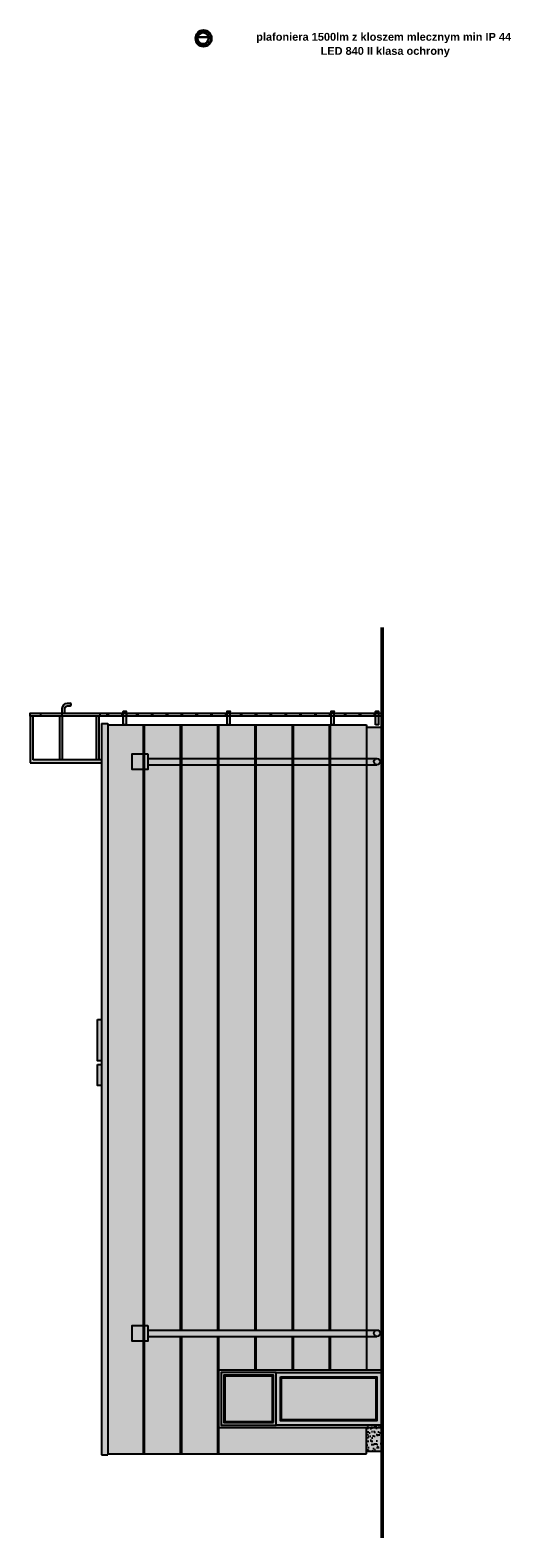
# Model space of a CAD drawing. Header units: centimetres. Extents: x 25511 to 42070, y 833 to 13367.
# Tile 55 of 59: x 34915 to 35832, y 4238 to 7111. Entities that reach past the tile are written whole.
import ezdxf

# ---------------------------------------------------------------- set-up
doc = ezdxf.new("R2010")
doc.units = ezdxf.units.CM
doc.header["$LTSCALE"] = 0.1
for name, color, linetype in [('A-ELEWACJE', 253, 'Continuous'), ('A-Elewacje_wypełnienia', 253, 'Continuous'), ('CKSCIANY_KRESK', 253, 'Continuous')]:
    doc.layers.add(name, color=color, linetype=linetype)
for name, color, linetype, lineweight in [('Elospr', 32, 'Continuous', 30), ('EOPIS', 150, 'Continuous', 35), ('Inwentaryzacja oświetlenie_Pen_No__88', 32, 'Continuous', 40)]:
    doc.layers.add(name, color=color, linetype=linetype, lineweight=lineweight)
doc.styles.add('GENERATED_STYLE_5', font='arial.ttf')
pattern_1 = [(37.5, (-100, 0), (-0.4000078, 12.235331), [0, -9.652, 0, -10.795, 0, -10.31875]), (7.5, (-100, 0), (11.238082, 17.9206275), [0, -5.207, 0, -8.6995, 0, -3.33375]), (327.5, (-107.81, 0), (19.7748093, 0.0359296), [0, -3.175, 0, -11.43, 0, -14.9225]), (317.5, (-107.81, 0), (19.088911, 5.573233), [0, -1.5875, 0, -7.493, 0, -8.5725])]

# ---------------------------------------------------------------- blocks, each defined once
blk = doc.blocks.new('*U259')
at = {"color": 0, "linetype": 'ByBlock', "lineweight": -2}
for points in [[(0, 0), (1000, 0), (1000, 1050), (0, 1050)], [(50, 50), (950, 50), (950, 1000), (50, 1000)]]:
    blk.add_lwpolyline(points, close=True, dxfattribs=at)
for points in [[(270, 980), (70, 980), (70, 767)], [(290, 980), (270, 980)], [(343, 980), (290, 980)], [(363, 980), (343, 980)], [(490, 980), (363, 980)], [(510, 980), (490, 980)], [(637, 980), (510, 980)], [(657, 980), (637, 980)], [(710, 980), (657, 980)], [(730, 980), (710, 980)], [(930, 767), (930, 980), (730, 980)], [(70, 767), (70, 747)], [(70, 747), (70, 688)], [(70, 688), (70, 668)], [(70, 668), (70, 535)], [(930, 747), (930, 767)], [(930, 688), (930, 747)], [(930, 668), (930, 688)], [(930, 535), (930, 668)], [(70, 535), (70, 515)], [(70, 515), (70, 381)], [(70, 381), (70, 361)], [(70, 361), (70, 302)], [(70, 302), (70, 282)], [(930, 515), (930, 535)], [(930, 381), (930, 515)], [(930, 361), (930, 381)], [(930, 302), (930, 361)], [(930, 282), (930, 302)], [(70, 282), (70, 70)], [(70, 70), (270, 70)], [(270, 70), (290, 70)], [(290, 70), (343, 70)], [(343, 70), (363, 70)], [(363, 70), (490, 70)], [(490, 70), (510, 70)], [(510, 70), (637, 70)], [(637, 70), (657, 70)], [(657, 70), (710, 70)], [(710, 70), (730, 70)], [(730, 70), (930, 70), (930, 282)]]:
    blk.add_lwpolyline(points, dxfattribs=at)
blk = doc.blocks.new('A$7E8919D261744')
at = {"layer": 'CKSCIANY_KRESK', "linetype": 'ByBlock', "lineweight": -3}
h = blk.add_hatch(color=250, dxfattribs=at)
h.dxf.hatch_style = 1
edge = h.paths.add_edge_path()
edge.add_arc((15, -467), 6, 181.7902, 360)
edge.add_line((21, -467), (21, -29.9))
edge.add_line((21, -29.9), (29.9, -29.9))
edge.add_line((29.9, -29.9), (29.9, 0))
edge.add_line((29.9, 0), (0, 0))
edge.add_line((0, 0), (0, -29.9))
edge.add_line((0, -29.9), (9, -29.9))
edge.add_line((9, -29.9), (9, -451.8))
edge.add_line((9, -451.8), (9, -467.2))
at = {"linetype": 'ByBlock', "lineweight": -3}
for p, q in [((9, -29.9), (9, -467)), ((21, -29.9), (21, -467))]:
    blk.add_line(p, q, dxfattribs=at)
blk.add_lwpolyline([(29.9, -29.9), (0, -29.9), (0, 0), (29.9, 0)], close=True, dxfattribs=at)
blk.add_circle((15, -467), 6, dxfattribs=at)
blk = doc.blocks.new('*U261')
for p, q in [((-11, 0), (11, 0)), ((-14, -25), (-14, -3)), ((-14, -308), (-14, -286)), ((11, -28), (-11, -28)), ((-11, -283), (11, -283)), ((14, -3), (14, -25)), ((14, -286), (14, -308)), ((-69.5, -321), (-69.5, -361)), ((189, -311), (-59.5, -311)), ((189, -371), (-59.5, -371)), ((-14, -591), (-14, -569)), ((11, -311), (-11, -311)), ((-11, -566), (11, -566)), ((14, -569), (14, -591)), ((184, -311), (184, -371)), ((189, -371), (189, -311)), ((-14, -874), (-14, -852)), ((11, -594), (-11, -594)), ((-11, -849), (11, -849)), ((14, -852), (14, -874)), ((-14, -1157), (-14, -1135)), ((11, -877), (-11, -877)), ((-11, -1132), (11, -1132)), ((14, -1135), (14, -1157)), ((-14, -1440), (-14, -1418)), ((11, -1160), (-11, -1160)), ((-11, -1415), (11, -1415)), ((14, -1418), (14, -1440)), ((-14, -1723), (-14, -1701)), ((11, -1443), (-11, -1443)), ((-11, -1698), (11, -1698)), ((14, -1701), (14, -1723)), ((-14, -2006), (-14, -1984)), ((11, -1726), (-11, -1726)), ((-11, -1981), (11, -1981)), ((11, -2009), (-11, -2009)), ((14, -1984), (14, -2006)), ((189, -2292), (-59.5, -2292)), ((-14, -2289), (-14, -2267)), ((-11, -2264), (11, -2264)), ((11, -2292), (-11, -2292)), ((14, -2267), (14, -2289)), ((184, -2292), (184, -2352)), ((189, -2352), (189, -2292)), ((-69.5, -2302), (-69.5, -2342)), ((189, -2352), (-59.5, -2352)), ((-14, -2572), (-14, -2550)), ((-11, -2547), (11, -2547)), ((11, -2575), (-11, -2575)), ((14, -2550), (14, -2572)), ((-14, -2855), (-14, -2833)), ((-11, -2830), (11, -2830)), ((11, -2858), (-11, -2858)), ((14, -2833), (14, -2855)), ((-14, -3138), (-14, -3116)), ((-11, -3113), (11, -3113)), ((11, -3141), (-11, -3141)), ((14, -3116), (14, -3138)), ((-14, -3421), (-14, -3399)), ((-11, -3396), (11, -3396)), ((11, -3424), (-11, -3424)), ((14, -3399), (14, -3421)), ((-14, -3704), (-14, -3682)), ((-11, -3679), (11, -3679)), ((11, -3707), (-11, -3707)), ((14, -3682), (14, -3704)), ((-14, -3987), (-14, -3965)), ((-11, -3962), (11, -3962)), ((11, -3990), (-11, -3990)), ((14, -3965), (14, -3987)), ((-69.5, -4283), (-69.5, -4323)), ((189, -4273), (-59.5, -4273)), ((-14, -4270), (-14, -4248)), ((-11, -4245), (11, -4245)), ((11, -4273), (-11, -4273)), ((14, -4248), (14, -4270)), ((184, -4273), (184, -4333)), ((189, -4333), (189, -4273)), ((189, -4333), (-59.5, -4333)), ((-14, -4553), (-14, -4531)), ((-11, -4528), (11, -4528)), ((11, -4556), (-11, -4556)), ((14, -4531), (14, -4553)), ((-14, -4836), (-14, -4814)), ((-11, -4811), (11, -4811)), ((11, -4839), (-11, -4839)), ((14, -4814), (14, -4836)), ((-69.5, -5132), (-69.5, -5172)), ((189, -5122), (-59.5, -5122)), ((-14, -5119), (-14, -5097)), ((-14, -5119), (-14, -5097)), ((-11, -5094), (11, -5094)), ((-11, -5094), (11, -5094)), ((11, -5122), (-11, -5122)), ((11, -5122), (-11, -5122)), ((14, -5097), (14, -5119)), ((14, -5097), (14, -5119)), ((184, -5122), (184, -5182)), ((189, -5182), (189, -5122)), ((189, -5182), (-59.5, -5182))]:
    blk.add_line(p, q)
blk.add_lwpolyline([(29, 1260), (-29, 1260), (-29, -580), (29, -580), (29, 1260)])
blk.add_lwpolyline([(-29, -5249.5), (29, -5249.5), (29, 127.5), (-29, 127.5)], close=True)
for centre, radius, start, end in [((-11, -3), 3, 90, 180), ((11, -3), 3, 360, 90), ((-11, -25), 3, 180, 270), ((-11, -286), 3, 90, 180), ((11, -25), 3, 270, 0), ((11, -286), 3, 0, 90), ((-59.5, -321), 10, 90, 180), ((-59.5, -361), 10, 180, 270), ((-11, -308), 3, 180, 270), ((-11, -569), 3, 90, 180), ((11, -308), 3, 270, 0), ((11, -569), 3, 0, 90), ((-11, -591), 3, 180, 270), ((-11, -852), 3, 90, 180), ((11, -591), 3, 270, 0), ((11, -852), 3, 0, 90), ((-11, -874), 3, 180, 270), ((-11, -1135), 3, 90, 180), ((11, -874), 3, 270, 0), ((11, -1135), 3, 0, 90), ((-11, -1157), 3, 180, 270), ((-11, -1418), 3, 90, 180), ((11, -1157), 3, 270, 0), ((11, -1418), 3, 0, 90), ((-11, -1440), 3, 180, 270), ((-11, -1701), 3, 90, 180), ((-11, -1723), 3, 180, 270), ((11, -1440), 3, 270, 0), ((11, -1701), 3, 0, 90), ((11, -1723), 3, 270, 0), ((-11, -1984), 3, 90, 180), ((-11, -2006), 3, 180, 270), ((11, -1984), 3, 0, 90), ((11, -2006), 3, 270, 0), ((-59.5, -2302), 10, 90, 180), ((-11, -2267), 3, 90, 180), ((-11, -2289), 3, 180, 270), ((11, -2267), 3, 0, 90), ((11, -2289), 3, 270, 0), ((-59.5, -2342), 10, 180, 270), ((-11, -2550), 3, 90, 180), ((-11, -2572), 3, 180, 270), ((11, -2550), 3, 0, 90), ((11, -2572), 3, 270, 0), ((-11, -2833), 3, 90, 180), ((-11, -2855), 3, 180, 270), ((11, -2833), 3, 0, 90), ((11, -2855), 3, 270, 0), ((-11, -3116), 3, 90, 180), ((-11, -3138), 3, 180, 270), ((11, -3116), 3, 0, 90), ((11, -3138), 3, 270, 0), ((-11, -3399), 3, 90, 180), ((-11, -3421), 3, 180, 270), ((11, -3399), 3, 0, 90), ((11, -3421), 3, 270, 0), ((-11, -3682), 3, 90, 180), ((-11, -3704), 3, 180, 270), ((11, -3682), 3, 0, 90), ((11, -3704), 3, 270, 0), ((-11, -3965), 3, 90, 180), ((-11, -3987), 3, 180, 270), ((11, -3965), 3, 0, 90), ((11, -3987), 3, 270, 0), ((-59.5, -4283), 10, 90, 180), ((-11, -4248), 3, 90, 180), ((-11, -4270), 3, 180, 270), ((11, -4248), 3, 0, 90), ((11, -4270), 3, 270, 0), ((-59.5, -4323), 10, 180, 270), ((-11, -4531), 3, 90, 180), ((-11, -4553), 3, 180, 270), ((11, -4531), 3, 0, 90), ((11, -4553), 3, 270, 0), ((-11, -4814), 3, 90, 180), ((-11, -4836), 3, 180, 270), ((11, -4814), 3, 0, 90), ((11, -4836), 3, 270, 0), ((-59.5, -5132), 10, 90, 180), ((-11, -5097), 3, 90, 180), ((-11, -5097), 3, 90, 180), ((-11, -5119), 3, 180, 270), ((-11, -5119), 3, 180, 270), ((11, -5097), 3, 0, 90), ((11, -5097), 3, 0, 90), ((11, -5119), 3, 270, 0), ((11, -5119), 3, 270, 0), ((-59.5, -5172), 10, 180, 270)]:
    blk.add_arc(centre, radius, start, end)
blk = doc.blocks.new('A$7E831C72303A3')
for p, q in [((-5.8, 0), (-94.5, 0)), ((-94.5, 0), (-94.5, -136.3)), ((-88.7, -136.3), (-88.7, -5.8)), ((-88.7, -5.8), (-5.8, -5.8)), ((-5.8, -56), (-88.7, -56)), ((-88.7, -61.8), (-5.8, -61.8)), ((-5.8, -126), (-88.7, -126)), ((-88.7, -131.8), (-5.8, -131.8))]:
    blk.add_line(p, q)

msp = doc.modelspace()

# ---------------------------------------------------------------- hatches: boundary and pattern name
at = {"layer": 'A-Elewacje_wypełnienia', "true_color": 0x383e42, "transparency": 33554636}
h = msp.add_hatch(color=250, dxfattribs=at)
h.dxf.hatch_style = 1
h.paths.add_polyline_path([(34915.102, 5803.604), (34915.102, 5714.918), (35051.373, 5714.918), (35051.373, 5720.718), (34920.902, 5720.718), (34920.902, 5803.604)])
h.paths.add_polyline_path([(34919.202, 5809.4), (34915.102, 5809.4), (34915.102, 5803.604), (34935.423, 5803.604), (34935.423, 5809.4), (34925.202, 5809.4)])
h.paths.add_polyline_path([(34959.121, 5809.4), (34935.423, 5809.4), (34935.423, 5803.604), (34976.373, 5803.604), (34976.373, 5803.604), (34976.373, 5809.4)])
h.paths.add_polyline_path([(34971.102, 5720.718), (34976.902, 5720.718), (34976.902, 5803.604), (34971.102, 5803.604)])
h.paths.add_polyline_path([(34996.202, 5809.4), (34976.373, 5809.4), (34976.373, 5803.604), (35048.673, 5803.705), (35048.673, 5809.4), (35002.202, 5809.4)])
h.paths.add_polyline_path([(35041.102, 5720.718), (35046.902, 5720.718), (35046.902, 5803.604), (35041.102, 5803.604)])
h.paths.add_polyline_path([(35073.202, 5809.4), (35048.673, 5809.4), (35048.673, 5803.604), (35092.523, 5803.604), (35092.523, 5805.404, -0.41421356), (35092.223, 5805.104), (35090.023, 5805.104, -0.41421356), (35089.723, 5805.404), (35089.723, 5807.604, -0.41421356), (35090.023, 5807.904), (35092.223, 5807.904, -0.41421356), (35092.523, 5807.604), (35092.523, 5809.4), (35079.202, 5809.4)])
h.paths.add_polyline_path([(35061.423, 5805.404, 0.41421356), (35061.723, 5805.104), (35063.923, 5805.104, 0.41421356), (35064.223, 5805.404), (35064.223, 5807.604, 0.41421356), (35063.923, 5807.904), (35061.723, 5807.904, 0.41421356), (35061.423, 5807.604)], flags=16)
h.paths.add_polyline_path([(35061.423, 5807.604), (35061.423, 5805.404, 0.41421356), (35061.723, 5805.104), (35063.923, 5805.104, 0.41421356), (35064.223, 5805.404), (35064.223, 5807.604, 0.41421356), (35063.923, 5807.904), (35061.723, 5807.904, 0.41421356)])
h.paths.add_polyline_path([(35092.223, 5807.904), (35090.023, 5807.904, 0.41421356), (35089.723, 5807.604), (35089.723, 5805.404, 0.41421356), (35090.023, 5805.104), (35092.223, 5805.104, 0.41421356), (35092.523, 5805.404), (35092.523, 5807.604, 0.41421356)])
h.paths.add_polyline_path([(35092.523, 5809.4), (35092.523, 5807.604), (35092.523, 5805.404), (35092.523, 5803.604), (35098.523, 5803.604), (35098.523, 5809.4)])
h.paths.add_polyline_path([(35098.523, 5788.102), (35098.523, 5803.604), (35092.523, 5803.604), (35092.523, 5788.102)])
h.paths.add_polyline_path([(35099.102, 5809.4), (35099.102, 5803.604), (35119.423, 5803.604), (35119.423, 5805.104), (35118.323, 5805.104, -0.41421356), (35118.023, 5805.404), (35118.023, 5807.604, -0.41421356), (35118.323, 5807.904), (35119.423, 5807.904), (35119.423, 5809.4)])
h.paths.add_polyline_path([(35098.523, 5809.4), (35098.523, 5803.604), (35099.102, 5803.604), (35099.102, 5809.4)])
h.paths.add_polyline_path([(35331.778, 5809.4), (35150.202, 5809.4), (35119.423, 5809.4), (35119.423, 5807.904), (35120.523, 5807.904, -0.41421356), (35120.823, 5807.604), (35120.823, 5805.404, -0.41421356), (35120.523, 5805.104), (35119.423, 5805.104), (35119.423, 5803.604), (35586.373, 5803.604), (35586.373, 5809.404), (35331.778, 5809.404)])
h.paths.add_polyline_path([(35146.623, 5805.104, -0.41421356), (35146.323, 5805.404), (35146.323, 5807.604, -0.41421356), (35146.623, 5807.904), (35148.823, 5807.904, -0.41421356), (35149.123, 5807.604), (35149.123, 5805.404, -0.41421356), (35148.823, 5805.104)], flags=16)
h.paths.add_polyline_path([(35231.523, 5805.104, -0.41421356), (35231.223, 5805.404), (35231.223, 5807.604, -0.41421356), (35231.523, 5807.904), (35233.723, 5807.904, -0.41421356), (35234.023, 5807.604), (35234.023, 5805.404, -0.41421356), (35233.723, 5805.104)], flags=16)
h.paths.add_polyline_path([(35174.923, 5805.104, -0.41421356), (35174.623, 5805.404), (35174.623, 5807.604, -0.41421356), (35174.923, 5807.904), (35177.123, 5807.904, -0.41421356), (35177.423, 5807.604), (35177.423, 5805.404, -0.41421356), (35177.123, 5805.104)], flags=16)
h.paths.add_polyline_path([(35203.223, 5805.104, -0.41421356), (35202.923, 5805.404), (35202.923, 5807.604, -0.41421356), (35203.223, 5807.904), (35205.423, 5807.904, -0.41421356), (35205.723, 5807.604), (35205.723, 5805.404, -0.41421356), (35205.423, 5805.104)], flags=16)
h.paths.add_polyline_path([(35259.823, 5805.104, -0.41421356), (35259.523, 5805.404), (35259.523, 5807.604, -0.41421356), (35259.823, 5807.904), (35262.023, 5807.904, -0.41421356), (35262.323, 5807.604), (35262.323, 5805.404, -0.41421356), (35262.023, 5805.104)], flags=16)
h.paths.add_polyline_path([(35119.423, 5805.104), (35120.523, 5805.104, 0.41421356), (35120.823, 5805.404), (35120.823, 5807.604, 0.41421356), (35120.523, 5807.904), (35119.423, 5807.904)])
h.paths.add_polyline_path([(35119.423, 5805.104), (35119.423, 5807.904), (35118.323, 5807.904, 0.41421356), (35118.023, 5807.604), (35118.023, 5805.404, 0.41421356), (35118.323, 5805.104)])
h.paths.add_polyline_path([(35146.623, 5805.104), (35148.823, 5805.104, 0.41421356), (35149.123, 5805.404), (35149.123, 5807.604, 0.41421356), (35148.823, 5807.904), (35146.623, 5807.904, 0.41421356), (35146.323, 5807.604), (35146.323, 5805.404, 0.41421356)])
h.paths.add_polyline_path([(35174.923, 5805.104), (35177.123, 5805.104, 0.41421356), (35177.423, 5805.404), (35177.423, 5807.604, 0.41421356), (35177.123, 5807.904), (35174.923, 5807.904, 0.41421356), (35174.623, 5807.604), (35174.623, 5805.404, 0.41421356)])
h.paths.add_polyline_path([(35203.223, 5805.104), (35205.423, 5805.104, 0.41421356), (35205.723, 5805.404), (35205.723, 5807.604, 0.41421356), (35205.423, 5807.904), (35203.223, 5807.904, 0.41421356), (35202.923, 5807.604), (35202.923, 5805.404, 0.41421356)])
h.paths.add_polyline_path([(35231.523, 5805.104), (35233.723, 5805.104, 0.41421356), (35234.023, 5805.404), (35234.023, 5807.604, 0.41421356), (35233.723, 5807.904), (35231.523, 5807.904, 0.41421356), (35231.223, 5807.604), (35231.223, 5805.404, 0.41421356)])
h.paths.add_polyline_path([(35259.823, 5805.104), (35262.023, 5805.104, 0.41421356), (35262.323, 5805.404), (35262.323, 5807.604, 0.41421356), (35262.023, 5807.904), (35259.823, 5807.904, 0.41421356), (35259.523, 5807.604), (35259.523, 5805.404, 0.41421356)])
h.paths.add_polyline_path([(35296.623, 5788.102), (35296.623, 5803.604), (35290.623, 5803.604), (35290.623, 5788.102)])
h.paths.add_polyline_path([(35296.623, 5787.604), (35296.623, 5788.102), (35290.623, 5788.102), (35290.623, 5787.604)])
h.paths.add_polyline_path([(35579.623, 5788.102), (35579.623, 5803.604), (35573.623, 5803.604), (35573.623, 5788.102)])
h.paths.add_polyline_path([(35579.623, 5809.404), (35579.623, 5812.454, 0.41421356), (35578.623, 5813.454), (35574.623, 5813.454, 0.41421356), (35573.623, 5812.454), (35573.623, 5809.404)])
h.paths.add_polyline_path([(35579.623, 5787.604), (35579.623, 5788.102), (35573.623, 5788.102), (35573.623, 5787.604)])
h.paths.add_polyline_path([(35488.723, 5803.604), (35488.723, 5788.102), (35494.723, 5788.102), (35494.723, 5803.604)])
h.paths.add_polyline_path([(35488.723, 5812.454), (35488.723, 5809.404), (35494.723, 5809.404), (35494.723, 5812.454, 0.41421356), (35493.723, 5813.454), (35489.723, 5813.454, 0.41421356)])
h.paths.add_polyline_path([(35494.723, 5787.604), (35494.723, 5788.102), (35488.723, 5788.102), (35488.723, 5787.604)])
h.paths.add_polyline_path([(35098.523, 5787.604), (35098.523, 5788.102), (35092.523, 5788.102), (35092.523, 5787.604)])
h = msp.add_hatch(color=250, dxfattribs=at)
h.dxf.hatch_style = 1
h.paths.add_polyline_path([(34992.202, 5828.364), (34991.373, 5828.604), (34986.373, 5828.604, 0.38916643), (34976.373, 5818.604), (34976.373, 5809.404), (34981.373, 5809.404), (34981.373, 5818.479, -0.3796571), (34986.498, 5823.604), (34991.373, 5823.604), (34992.202, 5823.845)])
h.paths.add_polyline_path([(35098.523, 5809.404), (35098.523, 5812.454, 0.41421356), (35097.523, 5813.454), (35093.523, 5813.454, 0.41421356), (35092.523, 5812.454), (35092.523, 5809.404)])
h.paths.add_polyline_path([(35296.623, 5809.404), (35296.623, 5812.454, 0.41421356), (35295.623, 5813.454), (35291.623, 5813.454, 0.41421356), (35290.623, 5812.454), (35290.623, 5809.404)])
at = {"layer": 'A-Elewacje_wypełnienia', "true_color": 0x383e42}
h = msp.add_hatch(color=250, dxfattribs=at)
h.dxf.hatch_style = 1
h.paths.add_polyline_path([(35051.373, 5789.604), (35063.373, 5789.604), (35063.373, 4396.252), (35051.373, 4396.252)])
at = {"layer": 'A-Elewacje_wypełnienia'}
h = msp.add_hatch(color=253, dxfattribs=at)
h.dxf.hatch_style = 1
h.paths.add_polyline_path([(35063.373, 5787.604), (35556.373, 5787.604), (35556.373, 4558.252), (35274.373, 4558.252), (35274.373, 4398.252), (35063.373, 4398.252)])
at = {"layer": 'A-Elewacje_wypełnienia', "true_color": 0x383e42}
h = msp.add_hatch(color=250, dxfattribs=at)
h.dxf.hatch_style = 1
h.paths.add_polyline_path([(35556.373, 5782.604), (35586.373, 5782.604), (35586.373, 4558.252), (35556.373, 4558.252)])
at = {"layer": 'A-Elewacje_wypełnienia', "transparency": 33554661}
h = msp.add_hatch(dxfattribs=at)
h.set_pattern_fill('AR-SAND', color=256, scale=0.25, style=0)
h.set_pattern_definition(pattern_1)
h.paths.add_polyline_path([(35556.373, 5782.604), (35586.373, 5782.604), (35586.373, 4558.252), (35556.373, 4558.252)])
at = {"layer": 'A-Elewacje_wypełnienia', "true_color": 0x383e42}
h = msp.add_hatch(color=250, dxfattribs=at)
h.dxf.hatch_style = 1
h.paths.add_polyline_path([(35043.373, 5226.118), (35051.373, 5226.118), (35051.373, 5147.138), (35043.373, 5147.138)])
h = msp.add_hatch(color=250, dxfattribs=at)
h.dxf.hatch_style = 1
h.paths.add_polyline_path([(35043.373, 5140.021), (35051.373, 5140.021), (35051.373, 5100.411), (35043.373, 5100.411)])
h = msp.add_hatch(color=250, dxfattribs=at)
h.dxf.hatch_style = 1
h.paths.add_polyline_path([(35379.373, 4558.252), (35274.373, 4558.252), (35274.373, 4453.252), (35379.373, 4453.252)])
h.paths.add_polyline_path([(35286.373, 4460.252), (35286.373, 4546.252), (35377.373, 4546.252), (35377.373, 4460.252)])
at = {"layer": 'A-Elewacje_wypełnienia', "lineweight": -3}
h = msp.add_hatch(color=256, dxfattribs=at)
h.set_gradient(color1=(76, 114, 153), color2=(174, 215, 255), rotation=270, tint=1)
h.paths.add_polyline_path([(35286.373, 4460.252), (35286.373, 4546.252), (35377.373, 4546.252), (35377.373, 4460.252)])
at = {"layer": 'A-Elewacje_wypełnienia', "true_color": 0x383e42}
h = msp.add_hatch(color=250, dxfattribs=at)
h.dxf.hatch_style = 1
h.paths.add_polyline_path([(35584.373, 4558.252), (35377.373, 4558.252), (35377.373, 4453.252), (35584.373, 4453.252)])
h.paths.add_polyline_path([(35394.373, 4463.252), (35394.373, 4543.252), (35574.373, 4543.252), (35574.373, 4463.252)])
at = {"layer": 'A-Elewacje_wypełnienia', "lineweight": -3}
h = msp.add_hatch(color=256, dxfattribs=at)
h.set_gradient(color1=(76, 114, 153), color2=(174, 215, 255), rotation=270, tint=1)
h.paths.add_polyline_path([(35394.373, 4463.252), (35394.373, 4543.252), (35574.373, 4543.252), (35574.373, 4463.252)])
at = {"layer": 'A-Elewacje_wypełnienia', "true_color": 0x383e42}
h = msp.add_hatch(color=250, dxfattribs=at)
h.dxf.hatch_style = 1
h.paths.add_polyline_path([(35274.373, 4453.252), (35556.373, 4453.252), (35556.373, 4398.252), (35274.373, 4398.252)])
h = msp.add_hatch(color=250, dxfattribs=at)
h.dxf.hatch_style = 1
h.paths.add_polyline_path([(35556.373, 4453.252), (35586.373, 4453.252), (35586.373, 4403.252), (35556.373, 4403.252)])
at = {"layer": 'A-Elewacje_wypełnienia', "transparency": 33554661}
h = msp.add_hatch(dxfattribs=at)
h.set_pattern_fill('AR-SAND', color=256, scale=0.25, style=0)
h.set_pattern_definition(pattern_1)
h.paths.add_polyline_path([(35556.373, 4453.252), (35586.373, 4453.252), (35586.373, 4403.252), (35556.373, 4403.252)])

# ---------------------------------------------------------------- linework, layer by layer
at = {"layer": 'A-ELEWACJE'}
for p, q in [((35051.373, 5789.604), (35051.373, 4396.252)), ((35063.373, 5789.604), (35063.373, 4396.252)), ((35063.373, 5787.604), (35556.373, 5787.604)), ((35130.373, 5787.604), (35130.373, 4398.252)), ((35132.373, 5787.604), (35132.373, 4398.252)), ((35201.373, 5787.604), (35201.373, 4634.252)), ((35203.373, 5787.604), (35203.373, 4634.252)), ((35272.373, 5787.604), (35272.373, 4634.252)), ((35274.373, 5787.604), (35274.373, 4634.252)), ((35343.373, 5787.604), (35343.373, 4634.252)), ((35345.373, 5787.604), (35345.373, 4634.252)), ((35414.373, 5787.604), (35414.373, 4634.252)), ((35416.373, 5787.604), (35416.373, 4634.252)), ((35485.373, 5787.604), (35485.373, 4634.252)), ((35487.373, 5787.604), (35487.373, 4634.252)), ((35201.373, 4622.252), (35201.373, 4398.252)), ((35203.373, 4622.252), (35203.373, 4398.252)), ((35272.373, 4622.252), (35272.373, 4398.252)), ((35274.373, 4622.252), (35274.373, 4398.252)), ((35343.373, 4622.252), (35343.373, 4558.252)), ((35345.373, 4622.252), (35345.373, 4558.252)), ((35414.373, 4622.252), (35414.373, 4558.252)), ((35416.373, 4622.252), (35416.373, 4558.252)), ((35485.373, 4622.252), (35485.373, 4558.252)), ((35487.373, 4622.252), (35487.373, 4558.252)), ((35274.373, 4558.252), (35586.373, 4558.252)), ((35063.373, 4398.252), (35556.373, 4398.252))]:
    msp.add_line(p, q, dxfattribs=at)
at = {"layer": 'A-ELEWACJE', "color": 1, "lineweight": 50}
msp.add_lwpolyline([(35586.373, 5972.872), (35586.373, 4238.352)], dxfattribs=at)
at = {"layer": 'A-ELEWACJE'}
for points in [[(34915.102, 5803.604), (34915.102, 5809.404), (35099.102, 5809.404), (35099.102, 5803.604), (34915.102, 5803.604)], [(35051.373, 5789.604), (35063.373, 5789.604)], [(35556.373, 5787.604), (35556.373, 4558.252)], [(35556.373, 5782.604), (35586.373, 5782.604)], [(35274.373, 4398.252), (35274.373, 4558.252)], [(35556.373, 4398.252), (35556.373, 4448.252)], [(35051.373, 4396.252), (35063.373, 4396.252)], [(35556.373, 4403.252), (35586.373, 4403.252)]]:
    msp.add_lwpolyline(points, dxfattribs=at)
for points in [[(35051.373, 5803.709), (34976.373, 5803.604), (34976.373, 5818.604, -0.38916643), (34986.373, 5828.604), (34991.373, 5828.604)], [(34981.373, 5809.404), (34981.373, 5818.479, -0.3796571), (34986.498, 5823.604), (34991.373, 5823.604, 0.89535553), (34991.373, 5828.604)]]:
    msp.add_lwpolyline(points, format="xyb", dxfattribs=at)
for points in [[(35043.373, 5226.118), (35051.373, 5226.118), (35051.373, 5147.138), (35043.373, 5147.138)], [(35043.373, 5140.021), (35051.373, 5140.021), (35051.373, 5100.411), (35043.373, 5100.348)], [(35274.373, 4558.252), (35584.373, 4558.252), (35584.373, 4448.252), (35274.373, 4448.252)], [(35384.373, 4553.252), (35584.373, 4553.252), (35584.373, 4453.252), (35384.373, 4453.252)], [(35392.373, 4545.252), (35576.373, 4545.252), (35576.373, 4461.252), (35392.373, 4461.252)], [(35394.373, 4543.252), (35574.373, 4543.252), (35574.373, 4463.252), (35394.373, 4463.252)]]:
    msp.add_lwpolyline(points, close=True, dxfattribs=at)
at = {"layer": 'Elospr'}
msp.add_line((35232.94, 7097.383, 212.643), (35257.265, 7097.383, 212.643), dxfattribs=at)
msp.add_circle((35244.825, 7095.431, 212.643), 10.64, dxfattribs=at)
at = {"layer": 'Inwentaryzacja oświetlenie_Pen_No__88'}
msp.add_circle((35245.801, 7095.164), 14.714, dxfattribs=at)

# ---------------------------------------------------------------- block references
at = {"layer": 'A-ELEWACJE'}
for name, p, rotation in [('A$7E831C72303A3', (34915.102, 5809.404), 90), ('A$7E8919D261744', (35109.373, 4613.252), 89.99999999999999)]:
    msp.add_blockref(name, p, dxfattribs=dict(at, rotation=rotation))
for name, p, xscale, yscale, zscale, rotation in [('*U261', (35061.423, 5806.504), -0.1, 0.1, 0.1, 89.99999999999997), ('*U259', (35384.373, 4453.252), 0.09999999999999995, 0.09999999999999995, 0.09999999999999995, 90)]:
    msp.add_blockref(name, p, dxfattribs=dict(at, xscale=xscale, yscale=yscale, zscale=zscale, rotation=rotation))
at = {"layer": 'A-ELEWACJE', "color": 250, "true_color": 0x383e42, "rotation": 89.99999999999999}
msp.add_blockref('A$7E8919D261744', (35109.373, 5702.214), dxfattribs=at)

# ---------------------------------------------------------------- texts
at = {"layer": 'EOPIS', "linetype": 'Continuous', "insert": (35589.114, 7069.059, 425.286), "char_height": 14.97386, "attachment_point": 5, "style": 'GENERATED_STYLE_5', "bg_fill": 2}
msp.add_mtext('{\\fArial|b1|i0|c238|p34; LED 840 II klasa ochrony}', dxfattribs=at)

# ---------------------------------------------------------------- next in the draw order: texts
at = {"layer": 'EOPIS', "linetype": 'Continuous', "insert": (35589.114, 7095.862, 425.286), "char_height": 14.97386, "attachment_point": 5, "style": 'GENERATED_STYLE_5', "bg_fill": 2}
msp.add_mtext('{\\fArial|b1|i0|c238|p34;plafoniera 1500lm z kloszem mlecznym min IP 44}', dxfattribs=at)

doc.saveas('drawing.dxf')
